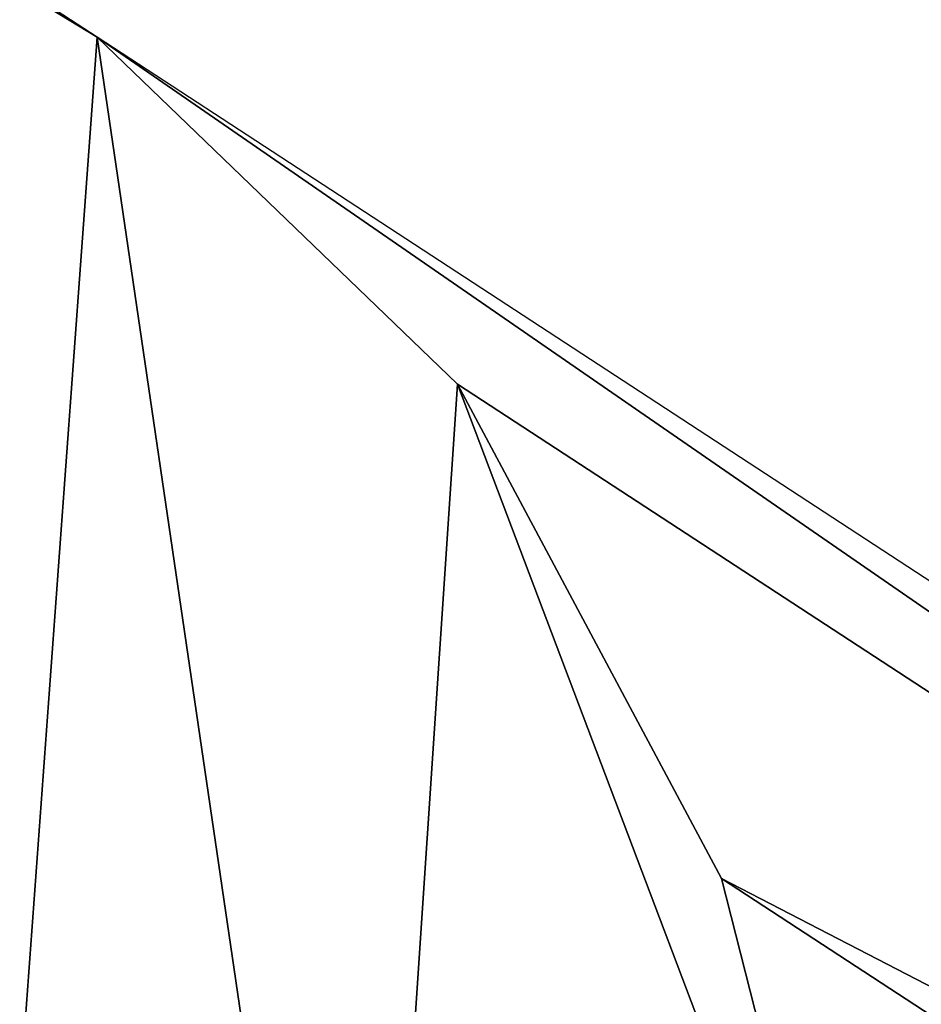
# Model space of a CAD drawing. Header units: millimetres. Extents: x -2036 to 2036, y 12 to 150.
# Tile 200 of 256: x -1975.409 to -1975.076, y 77.263 to 77.626. Entities that reach past the tile are written whole.
import ezdxf

# ---------------------------------------------------------------- set-up
doc = ezdxf.new("R2010")
doc.units = ezdxf.units.MM
doc.header["$LTSCALE"] = 25.4
doc.layers.get('0').update_dxf_attribs({"true_color": 0xff5454})

# ---------------------------------------------------------------- blocks, each defined once
blk = doc.blocks.new('MONO-VIII-2X200-GOLD-7696.STL')
at = {"color": 250, "true_color": 0x262626}
mesh = blk.add_polyface(dxfattribs=at)
corners = [(-1990.39795, 115.69798, 7.93951), (-1931.56409, 81.69521, 88.13737), (-1931.57678, 77.2686, 85.96678), (-1990.38525, 120.12458, 10.1101)]
mesh.append_faces([[corners[k] for k in face] for face in [(0, 1, 2), (1, 0, 3)]], dxfattribs={"vtx0": -1, "color": 250})
mesh = blk.add_polyface(dxfattribs=at)
corners = [(-1975.38025, 77.61977, 117.81551), (-2034.38184, 113.58351, 40.05553), (-1975.56067, 75.15414, 118.08281), (-1982.38281, 82.19469, 108.52654)]
mesh.append_faces([[corners[k] for k in face] for face in [(0, 1, 2), (1, 0, 3)]], dxfattribs={"vtx0": -1, "color": 250})
mesh = blk.add_polyface(dxfattribs=at)
corners = [(-1975.38025, 77.61977, 117.81551), (-1975.56067, 75.15414, 118.08281), (-1975.28284, 76.95711, 118.08849)]
mesh.append_faces([[corners[k] for k in face] for face in [(0, 1, 2)]], dxfattribs={"color": 250})
mesh = blk.add_polyface(dxfattribs=at)
corners = [(-1975.38025, 77.61977, 117.81551), (-1975.28284, 76.95711, 118.08849), (-1975.24719, 77.49159, 118.00246)]
mesh.append_faces([[corners[k] for k in face] for face in [(0, 1, 2)]], dxfattribs={"color": 250})
mesh = blk.add_polyface(dxfattribs=at)
corners = [(-1975.38025, 77.61977, 117.81551), (-1974.27515, 76.85685, 116.95558), (-1974.40808, 76.9846, 116.76978), (-1975.24719, 77.49159, 118.00246)]
mesh.append_faces([[corners[k] for k in face] for face in [(0, 1, 2), (1, 0, 3)]], dxfattribs={"vtx0": -1, "color": 250})
mesh = blk.add_polyface(dxfattribs=at)
corners = [(-1975.09143, 77.08019, 118.28469), (-1975.24719, 77.49159, 118.00246), (-1975.28284, 76.95711, 118.08849), (-1975.14966, 77.30903, 118.1614)]
mesh.append_faces([[corners[k] for k in face] for face in [(0, 1, 2), (1, 0, 3)]], dxfattribs={"vtx0": -1, "color": 250})
mesh = blk.add_polyface(dxfattribs=at)
corners = [(-1974.27515, 76.85685, 116.95558), (-1975.14966, 77.30903, 118.1614), (-1974.1759, 76.67289, 117.11407), (-1975.24719, 77.49159, 118.00246)]
mesh.append_faces([[corners[k] for k in face] for face in [(0, 1, 2), (1, 0, 3)]], dxfattribs={"vtx0": -1, "color": 250})
mesh = blk.add_polyface(dxfattribs=at)
corners = [(-1964.52319, 49.2069, 96.9828), (-1960.97742, 48.61095, 94.01634), (-2006.63037, 77.45805, 37.31569)]
mesh.append_faces([[corners[k] for k in face] for face in [(0, 1, 2)]], dxfattribs={"color": 250})
mesh = blk.add_polyface(dxfattribs=at)
corners = [(-1960.97742, 48.61095, 94.01634), (-2004.82324, 77.25655, 35.8541), (-2006.63037, 77.45805, 37.31569)]
mesh.append_faces([[corners[k] for k in face] for face in [(0, 1, 2)]], dxfattribs={"color": 250})
mesh = blk.add_polyface(dxfattribs=at)
corners = [(-1957.2157, 48.79179, 91.26965), (-2001.06152, 77.43739, 33.10742), (-2002.96191, 77.24965, 34.44757)]
mesh.append_faces([[corners[k] for k in face] for face in [(0, 1, 2)]], dxfattribs={"color": 250})
mesh = blk.add_polyface(dxfattribs=at)
corners = [(-1974.1759, 76.67289, 117.11407), (-1975.09143, 77.08019, 118.28469), (-1974.11584, 76.4423, 117.23561), (-1975.14966, 77.30903, 118.1614)]
mesh.append_faces([[corners[k] for k in face] for face in [(0, 1, 2), (1, 0, 3)]], dxfattribs={"vtx0": -1, "color": 250})

msp = doc.modelspace()

# ---------------------------------------------------------------- block references
at = {"color": 0}
msp.add_blockref('MONO-VIII-2X200-GOLD-7696.STL', (0, 0), dxfattribs=at)

doc.saveas('drawing.dxf')
